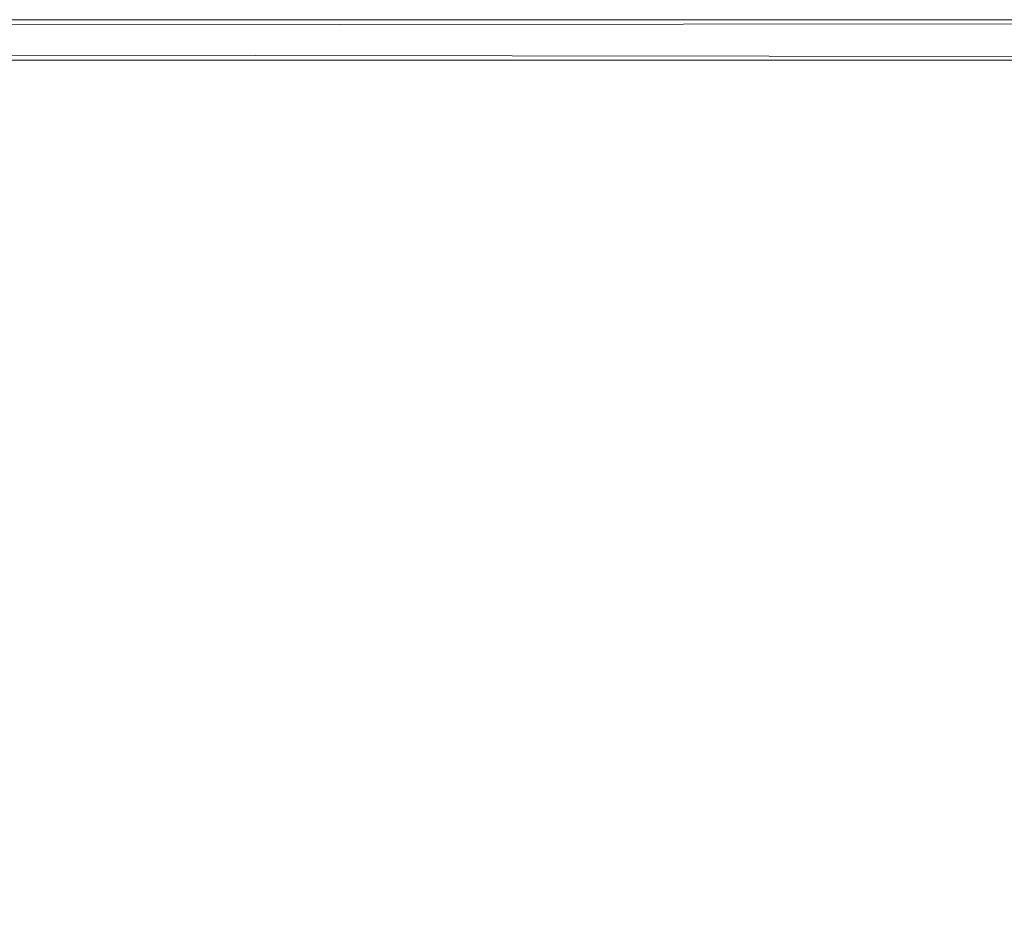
# Model space of a CAD drawing. Header units: inches. Extents: x -435 to -105, y -58 to 70.
# Tile 143 of 256: x -127.69 to -125.58, y -2.62 to -0.69. Entities that reach past the tile are written whole.
import ezdxf

# ---------------------------------------------------------------- set-up
doc = ezdxf.new("R2010")
doc.units = ezdxf.units.IN
doc.header["$LTSCALE"] = 0.285583
doc.header["$MEASUREMENT"] = 0
doc.layers.add('CET color Burlywood4', color=7, linetype='Continuous', true_color=0x8d7057)
doc.layers.add('CET color Grey80', color=7, linetype='Continuous', true_color=0xcdcec9)
doc.layers.add('CET Default', color=7, linetype='Continuous')

# ---------------------------------------------------------------- blocks, each defined once
blk = doc.blocks.new('*C7')
at = {"layer": 'CET color Burlywood4', "linetype": 'Continuous', "lineweight": 0}
mesh = blk.add_polyface(dxfattribs=at)
corners = [(0.087, 0.087, 27.75), (71.913, 29.913, 27.75), (71.913, 0.087, 27.75), (0.087, 29.913, 27.75)]
mesh.append_faces([[corners[k] for k in face] for face in [(0, 1, 2, 0)]], dxfattribs={"vtx0": -1, "vtx3": -1})
mesh.append_faces([[corners[k] for k in face] for face in [(0, 3, 1, 0)]], dxfattribs={"vtx2": -1})
at = {"layer": 'CET color Grey80', "linetype": 'Continuous', "lineweight": 0}
mesh = blk.add_polyface(dxfattribs=at)
corners = [(0.087, 29.913, 27.75), (71.913, 29.913, 27.75), (71.913, 29.913, 29), (0.087, 29.913, 29), (72, 30, 28.92), (0, 30, 28.92), (72, 30, 27.83), (0, 30, 27.83)]
mesh.append_faces([[corners[k] for k in face] for face in [(0, 2, 3, 0), (3, 4, 5, 3), (5, 6, 7, 5), (7, 1, 0, 7)]], dxfattribs={"vtx0": -1, "vtx3": -1})
mesh.append_faces([[corners[k] for k in face] for face in [(0, 1, 2, 0), (3, 2, 4, 3), (5, 4, 6, 5), (7, 6, 1, 7)]], dxfattribs={"vtx2": -1})
mesh = blk.add_polyface(dxfattribs=at)
corners = [(0.087, 0.087, 29), (71.913, 0.087, 29), (71.913, 29.913, 29), (0.087, 29.913, 29)]
mesh.append_faces([[corners[k] for k in face] for face in [(0, 2, 3, 0)]], dxfattribs={"vtx0": -1, "vtx3": -1})
mesh.append_faces([[corners[k] for k in face] for face in [(0, 1, 2, 0)]], dxfattribs={"vtx2": -1})
blk = doc.blocks.new('*C17')
at = {"layer": 'CET Default', "linetype": 'Continuous', "lineweight": 0}
blk.add_blockref('*C7', (-190.4164, -30.6868, 0), dxfattribs=at)

msp = doc.modelspace()

# ---------------------------------------------------------------- block references
at = {"layer": 'CET Default', "linetype": 'Continuous', "lineweight": 0}
msp.add_blockref('*C17', (0, 0), dxfattribs=at)

doc.saveas('drawing.dxf')
